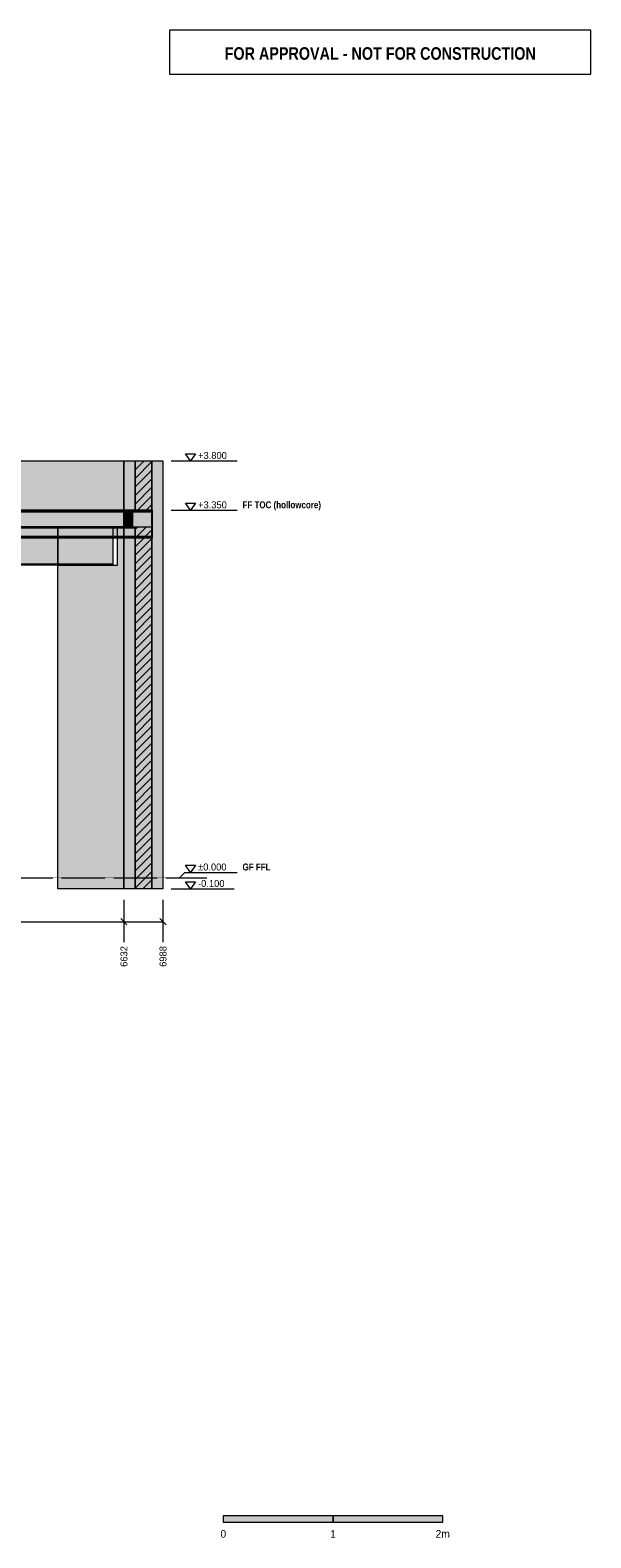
# Model space of a CAD drawing. Header units: millimetres. Extents: x 22428 to 36278, y -6015 to 7726.
# Tile 2 of 2: x 31167 to 36278, y -6015 to 7726. Entities that reach past the tile are written whole.
import ezdxf
from ezdxf.enums import TextEntityAlignment as Align

# ---------------------------------------------------------------- set-up
doc = ezdxf.new("R2010")
doc.units = ezdxf.units.MM
doc.linetypes.add('DASHED', pattern=[1.524, 1.27, -0.254])
for name, color, linetype in [('FILL-C_BDBDBF', 7, 'Continuous'), ('FILL-EPS', 7, 'Continuous'), ('FILL-INK', 7, 'Continuous'), ('FILL-STEEL', 7, 'Continuous'), ('FILL-WHITE', 7, 'Continuous'), ('LINE-CORE', 7, 'Continuous'), ('LINE-INK', 7, 'Continuous'), ('LINE-RED', 7, 'Continuous'), ('LINE-STEEL-DASH', 7, 'DASHED'), ('LINE-STEEL_GREY', 7, 'Continuous'), ('TEXT-INK', 7, 'Continuous'), ('TEXT-RED', 7, 'Continuous'), ('TEXT-STEEL', 7, 'Continuous')]:
    doc.layers.add(name, color=color, linetype=linetype)
doc.styles.add('OpenSansCondensed-Bold', font='OpenSansCondensed-Bold.ttf')

msp = doc.modelspace()

# ---------------------------------------------------------------- hatches: boundary and pattern name
at = {"layer": 'FILL-C_BDBDBF', "true_color": 0xbdbdbf}
h = msp.add_hatch(color=9, dxfattribs=at)
h.dxf.hatch_style = 1
h.paths.add_polyline_path([(32276, 3325), (32276, 3351), (32232, 3351), (32124, 3351), (32124, 3800), (32276, 3800), (32276, -100), (32124, -100), (32124, 3199), (32276, 3199)])
at = {"layer": 'FILL-EPS', "true_color": 0xccffff}
h = msp.add_hatch(color=7, dxfattribs=at)
h.dxf.hatch_style = 1
h.paths.add_polyline_path([(32022, 3722), (32022, 3800), (32083, 3800), (32124, 3800), (32124, 3351), (32022, 3351)])
h = msp.add_hatch(color=7, dxfattribs=at)
h.dxf.hatch_style = 1
h.paths.add_polyline_path([(32378, 569), (32378, -100), (32317, -100), (32276, -100), (32276, 3800), (32378, 3800)])
h = msp.add_hatch(color=7, dxfattribs=at)
h.dxf.hatch_style = 1
h.paths.add_polyline_path([(32124, -100), (32022, -100), (32022, 471), (32022, 3199), (32066, 3199), (32124, 3199)])
at = {"layer": 'FILL-INK', "true_color": 0x14141a}
h = msp.add_hatch(color=250, dxfattribs=at)
h.dxf.hatch_style = 1
h.paths.add_polyline_path([(32928, -5874), (33928, -5874), (33928, -5814), (32928, -5814)])
at = {"layer": 'FILL-STEEL', "true_color": 0x0d2973}
h = msp.add_hatch(color=166, dxfattribs=at)
h.dxf.hatch_style = 1
h.paths.add_polyline_path([(28544, 3350), (32278, 3350), (32278, 3342), (32278, 3336), (26369, 3336), (25689, 3336), (25689, 3337), (25689, 3350)])
h = msp.add_hatch(color=166, dxfattribs=at)
h.dxf.hatch_style = 1
h.paths.add_polyline_path([(25583, 3110), (25678, 3110), (25689, 3110), (31598, 3110), (32278, 3110), (32278, 3109), (32278, 3096), (29423, 3096), (25689, 3096), (25643, 3096), (25583, 3096), (25583, 3104)])
at = {"layer": 'FILL-WHITE', "true_color": 0xffffff}
h = msp.add_hatch(color=7, dxfattribs=at)
h.dxf.hatch_style = 1
h.paths.add_polyline_path([(32022, 3800), (32022, -100), (31421, -100), (31421, 2849), (31962, 2849), (31962, 3200), (25753, 3200), (25753, -100), (25753, -100), (25753, -100), (25746, -100), (25746, 2849), (25748, 2849), (25748, 3200), (25746, 3200), (25746, 3800)])
h = msp.add_hatch(color=7, dxfattribs=at)
h.dxf.hatch_style = 1
h.paths.add_polyline_path([(25746, 3800), (32022, 3800), (32022, 3351), (25746, 3351)])
h = msp.add_hatch(color=7, dxfattribs=at)
h.dxf.hatch_style = 1
h.paths.add_polyline_path([(32378, 3800), (32378, -100), (32022, -100), (32022, 3800)])
h = msp.add_hatch(color=7, dxfattribs=at)
h.dxf.hatch_style = 1
h.paths.add_polyline_path([(32022, 3351), (32022, 3351), (32022, 3800), (32022, 3800), (32022, 3800), (32022, 3800), (32378, 3800), (32378, -100), (32022, -100), (32022, -102), (32022, -102), (32022, -102), (32022, -102), (32022, 3199), (32022, 3199), (32100, 3199), (32100, 3351), (32022, 3351), (32022, 3351)])
h = msp.add_hatch(color=7, dxfattribs=at)
h.dxf.hatch_style = 1
h.paths.add_polyline_path([(32378, 3800), (32378, -100), (32022, -100), (32022, 3199), (32276, 3199), (32276, 3351), (32022, 3351), (32022, 3800)])
h = msp.add_hatch(color=7, dxfattribs=at)
h.dxf.hatch_style = 1
h.paths.add_polyline_path([(25583, 3322), (25689, 3322), (25689, 3336), (32278, 3336), (32278, 3110), (25689, 3110), (25583, 3110)])
h = msp.add_hatch(color=7, dxfattribs=at)
h.dxf.hatch_style = 1
h.paths.add_polyline_path([(25689, 3322), (25689, 3336), (32278, 3336), (32278, 3110), (25689, 3110), (25583, 3110), (25583, 3322)])
h = msp.add_hatch(color=7, dxfattribs=at)
h.dxf.hatch_style = 1
h.paths.add_polyline_path([(25689, 3336), (25689, 3350), (32278, 3350), (32278, 3350), (32278, 3350), (32278, 3336), (25689, 3336), (25689, 3336)])
h = msp.add_hatch(color=7, dxfattribs=at)
h.dxf.hatch_style = 1
h.paths.add_polyline_path([(25748, 3200), (25746, 3200), (25746, 3351), (32022, 3351), (32022, 3351), (32023, 3351), (32024, 3352), (32024, 3352), (32024, 3351), (32024, 3351), (32022, 3351), (32022, 3199), (31962, 3199), (31962, 3200), (25753, 3200), (25753, 3199), (25748, 3199)])
h = msp.add_hatch(color=7, dxfattribs=at)
h.dxf.hatch_style = 1
h.paths.add_polyline_path([(32022, 3351), (32100, 3351), (32100, 3199), (32022, 3199)])
h = msp.add_hatch(color=7, dxfattribs=at)
h.dxf.hatch_style = 1
h.paths.add_polyline_path([(25583, 2858), (25583, 3172), (25689, 3172), (25689, 3190), (31922, 3190), (31922, 2858), (25689, 2858)])
h = msp.add_hatch(color=7, dxfattribs=at)
h.dxf.hatch_style = 1
h.paths.add_polyline_path([(25689, 3172), (25689, 3190), (31922, 3190), (31922, 2858), (25689, 2858), (25583, 2858), (25583, 3172)])
h = msp.add_hatch(color=7, dxfattribs=at)
h.dxf.hatch_style = 1
h.paths.add_polyline_path([(25689, 3190), (25689, 3200), (31922, 3200), (31922, 3200), (31922, 3200), (31922, 3190), (25689, 3190), (25689, 3190)])
h = msp.add_hatch(color=7, dxfattribs=at)
h.dxf.hatch_style = 1
h.paths.add_polyline_path([(31922, 3200), (31922, 3190), (31922, 3190), (25689, 3190), (25689, 3200), (25689, 3200)])
h = msp.add_hatch(color=7, dxfattribs=at)
h.dxf.hatch_style = 1
h.paths.add_polyline_path([(25750, 3200), (32124, 3200), (32124, 3190), (25750, 3190)])
h = msp.add_hatch(color=7, dxfattribs=at)
h.dxf.hatch_style = 1
h.paths.add_polyline_path([(32124, 3200), (32124, 3100), (25750, 3100), (25750, 3200)])
h = msp.add_hatch(color=7, dxfattribs=at)
h.dxf.hatch_style = 1
h.paths.add_polyline_path([(25750, 3190), (32124, 3190), (32124, 3100), (25750, 3100)])
h = msp.add_hatch(color=7, dxfattribs=at)
h.dxf.hatch_style = 1
h.paths.add_polyline_path([(31421, 3199), (31421, 3199), (31421, 3199), (31421, 3199), (31421, 3199), (31421, 2849), (31962, 2849), (31962, 3199), (32022, 3199), (32022, -100), (31421, -100)])
h = msp.add_hatch(color=7, dxfattribs=at)
h.dxf.hatch_style = 1
h.paths.add_polyline_path([(25583, 3110), (25689, 3110), (32278, 3110), (32278, 3110), (32278, 3110), (32278, 3096), (25689, 3096), (25583, 3096)])
h = msp.add_hatch(color=7, dxfattribs=at)
h.dxf.hatch_style = 1
h.paths.add_polyline_path([(25583, 2858), (25689, 2858), (31922, 2858), (31922, 2858), (31922, 2858), (31922, 2849), (25689, 2849), (25583, 2849)])
h = msp.add_hatch(color=7, dxfattribs=at)
h.dxf.hatch_style = 1
h.paths.add_polyline_path([(25583, 2858), (31922, 2858), (31922, 2849), (31922, 2849), (25689, 2849), (25583, 2849)])
h = msp.add_hatch(color=7, dxfattribs=at)
h.dxf.hatch_style = 1
h.paths.add_polyline_path([(31421, -100), (31421, -100), (31421, -100)])
h = msp.add_hatch(color=7, dxfattribs=at)
h.dxf.hatch_style = 1
h.paths.add_polyline_path([(33928, -5874), (34928, -5874), (34928, -5814), (33928, -5814)])

# ---------------------------------------------------------------- linework, layer by layer
at = {"layer": 'LINE-CORE', "lineweight": 5}
for points in [[(32022, 3800), (32022, -100), (31421, -100), (31421, 2849), (31962, 2849), (31962, 3200), (25753, 3200), (25753, -100), (25753, -100), (25753, -100), (25746, -100), (25746, 2849), (25748, 2849), (25748, 3200), (25746, 3200), (25746, 3800)], [(25746, 3800), (32022, 3800), (32022, 3351), (25746, 3351)], [(32378, 3800), (32378, -100), (32022, -100), (32022, 3800)], [(32022, 3351), (32022, 3351), (32022, 3800), (32022, 3800), (32022, 3800), (32022, 3800), (32378, 3800), (32378, -100), (32022, -100), (32022, -102), (32022, -102), (32022, -102), (32022, -102), (32022, 3199), (32022, 3199), (32100, 3199), (32100, 3351), (32022, 3351), (32022, 3351)], [(32378, 3800), (32378, -100), (32022, -100), (32022, 3199), (32276, 3199), (32276, 3351), (32022, 3351), (32022, 3800)], [(25583, 3322), (25689, 3322), (25689, 3336), (32278, 3336), (32278, 3110), (25689, 3110), (25689, 3110), (25583, 3110)], [(25689, 3322), (25689, 3336), (32278, 3336), (32278, 3110), (25689, 3110), (25583, 3110), (25583, 3322)], [(25689, 3336), (25689, 3350), (32278, 3350), (32278, 3350), (32278, 3350), (32278, 3350), (32278, 3336), (25689, 3336), (25689, 3336), (25689, 3336)], [(25748, 3200), (25746, 3200), (25746, 3351), (25746, 3351), (32022, 3351), (32022, 3351), (32023, 3351), (32024, 3352), (32024, 3352), (32024, 3351), (32024, 3351), (32022, 3351), (32022, 3199), (31962, 3199), (31962, 3200), (25753, 3200), (25753, 3199), (25748, 3199)], [(32022, 3351), (32100, 3351), (32100, 3199), (32022, 3199)], [(25583, 2858), (25583, 3172), (25689, 3172), (25689, 3190), (31922, 3190), (31922, 2858), (25689, 2858), (25583, 2858)], [(25689, 3172), (25689, 3190), (31922, 3190), (31922, 2858), (25689, 2858), (25583, 2858), (25583, 3172), (25583, 3172)], [(25689, 3190), (25689, 3200), (31922, 3200), (31922, 3200), (31922, 3200), (31922, 3200), (31922, 3190), (25689, 3190), (25689, 3190), (25689, 3190)], [(31922, 3200), (31922, 3190), (31922, 3190), (25689, 3190), (25689, 3200), (25689, 3200)], [(25750, 3200), (32124, 3200), (32124, 3200), (32124, 3190), (25750, 3190), (25750, 3190)], [(32124, 3200), (32124, 3100), (25750, 3100), (25750, 3200)], [(25750, 3190), (32124, 3190), (32124, 3100), (25750, 3100)], [(31421, 3199), (31421, 3199), (31421, 3199), (31421, 3199), (31421, 3199), (31421, 2849), (31962, 2849), (31962, 3199), (32022, 3199), (32022, -100), (32022, -100), (31421, -100)], [(25583, 3110), (25689, 3110), (32278, 3110), (32278, 3110), (32278, 3110), (32278, 3110), (32278, 3096), (25689, 3096), (25689, 3096), (25583, 3096)], [(25583, 2858), (25689, 2858), (31922, 2858), (31922, 2858), (31922, 2858), (31922, 2858), (31922, 2849), (25689, 2849), (25689, 2849), (25583, 2849)], [(25583, 2858), (31922, 2858), (31922, 2849), (31922, 2849), (25689, 2849), (25583, 2849)], [(31421, -100), (31421, -100), (31421, -100)]]:
    msp.add_lwpolyline(points, close=True, dxfattribs=at)
at = {"layer": 'LINE-INK', "lineweight": 5}
for p, q in [((32453, 3800), (32528, 3800)), ((32528, 3800), (32578, 3800)), ((32578, 3800), (33053, 3800)), ((32453, 3350), (32528, 3350)), ((32528, 3350), (32578, 3350)), ((32578, 3350), (33053, 3350)), ((32453, 0), (32528, 0)), ((32528, 0), (32578, 50)), ((32578, 50), (33053, 50)), ((32453, -100), (32528, -100)), ((32528, -100), (32578, -100)), ((32578, -100), (33028, -100)), ((32022, -200), (32022, -475)), ((32378, -200), (32378, -475)), ((25390, -400), (32378, -400)), ((31994, -372), (32050, -428)), ((32350, -372), (32406, -428)), ((32022, -475), (32022, -541)), ((32022, -541), (32022, -585)), ((32378, -475), (32378, -541)), ((32378, -541), (32378, -585))]:
    msp.add_line(p, q, dxfattribs=at)
for points in [[(32628, 3800), (32583, 3865), (32673, 3865)], [(32022, 3722), (32022, 3800), (32083, 3800), (32124, 3800), (32124, 3351), (32022, 3351)], [(32022, 3199), (32066, 3199), (32124, 3199), (32276, 3199), (32276, 3325), (32276, 3351), (32232, 3351), (32124, 3351), (32022, 3351), (32022, 3722), (32022, 3800), (32083, 3800), (32124, 3800), (32276, 3800), (32378, 3800), (32378, 569), (32378, -100), (32317, -100), (32276, -100), (32124, -100), (32022, -100), (32022, 471)], [(32276, 3325), (32276, 3351), (32232, 3351), (32124, 3351), (32124, 3800), (32276, 3800), (32276, -100), (32124, -100), (32124, 3199), (32276, 3199)], [(32378, 569), (32378, -100), (32317, -100), (32276, -100), (32276, 3800), (32378, 3800)], [(28544, 3350), (32278, 3350), (32278, 3342), (32278, 3336), (26369, 3336), (25689, 3336), (25689, 3337), (25689, 3350)], [(32628, 3350), (32583, 3415), (32673, 3415)], [(32124, -100), (32022, -100), (32022, 471), (32022, 3199), (32066, 3199), (32124, 3199)], [(25583, 3110), (25678, 3110), (25689, 3110), (31598, 3110), (32278, 3110), (32278, 3109), (32278, 3096), (29423, 3096), (25689, 3096), (25643, 3096), (25583, 3096), (25583, 3104)], [(32628, 50), (32583, 115), (32673, 115)], [(32628, -100), (32583, -35), (32673, -35)], [(32928, -5874), (33928, -5874), (33928, -5814), (32928, -5814)], [(33928, -5874), (34928, -5874), (34928, -5814), (33928, -5814)]]:
    msp.add_lwpolyline(points, close=True, dxfattribs=at)
at = {"layer": 'LINE-RED', "lineweight": 5}
msp.add_lwpolyline([(32438, 7326), (36278, 7326), (36278, 7726), (32438, 7726)], close=True, dxfattribs=at)
at = {"layer": 'LINE-STEEL-DASH', "lineweight": 5}
msp.add_line((24990, 0), (32778, 0), dxfattribs=at)
at = {"layer": 'LINE-STEEL_GREY', "lineweight": 5}
for p, q in [((32124, 3718), (32206, 3800)), ((32124, 3796), (32128, 3800)), ((32124, 3641), (32276, 3793)), ((32124, 3563), (32276, 3715)), ((32124, 3485), (32276, 3637)), ((32124, 3407), (32276, 3560)), ((32146, 3351), (32276, 3482)), ((32224, 3351), (32276, 3404)), ((32276, 3326), (32276, 3326)), ((32124, 3096), (32227, 3199)), ((32124, 3174), (32149, 3199)), ((32124, 3018), (32276, 3171)), ((32276, 3248), (32276, 3248)), ((32124, 2941), (32276, 3093)), ((32124, 2863), (32276, 3015)), ((32124, 2785), (32276, 2937)), ((32124, 2707), (32276, 2860)), ((32124, 2629), (32276, 2782)), ((32124, 2552), (32276, 2704)), ((32124, 2474), (32276, 2626)), ((32124, 2396), (32276, 2548)), ((32124, 2318), (32276, 2471)), ((32124, 2240), (32276, 2393)), ((32124, 2163), (32276, 2315)), ((32124, 2085), (32276, 2237)), ((32124, 2007), (32276, 2160)), ((32124, 1929), (32276, 2082)), ((32124, 1852), (32276, 2004)), ((32124, 1774), (32276, 1926)), ((32124, 1696), (32276, 1848)), ((32124, 1618), (32276, 1771)), ((32124, 1540), (32276, 1693)), ((32124, 1463), (32276, 1615)), ((32124, 1385), (32276, 1537)), ((32124, 1307), (32276, 1460)), ((32124, 1229), (32276, 1382)), ((32124, 1152), (32276, 1304)), ((32124, 1074), (32276, 1226)), ((32124, 996), (32276, 1148)), ((32124, 918), (32276, 1071)), ((32124, 840), (32276, 993)), ((32124, 763), (32276, 915)), ((32124, 685), (32276, 837)), ((32124, 607), (32276, 759)), ((32124, 529), (32276, 682)), ((32124, 452), (32276, 604)), ((32124, 374), (32276, 526)), ((32124, 296), (32276, 448)), ((32124, 218), (32276, 371)), ((32124, 140), (32276, 293)), ((32124, 63), (32276, 215)), ((32124, -15), (32276, 137)), ((32124, -93), (32276, 59)), ((32195, -100), (32276, -18)), ((32273, -100), (32276, -96))]:
    msp.add_line(p, q, dxfattribs=at)

# ---------------------------------------------------------------- texts
at = {"layer": 'TEXT-INK'}
for s, p in [('+3.800', (32698, 3818)), ('+3.350', (32698, 3368)), ('±0.000', (32698, 67)), ('-0.100', (32698, -83))]:
    msp.add_text(s, height=63.5, dxfattribs=at).set_placement(p)
for s, p in [('6632', (32054, -811)), ('6988', (32410, -811))]:
    msp.add_text(s, height=63.5, rotation=90, dxfattribs=at).set_placement(p)
for s, p in [('0', (32928, -6014)), ('1', (33928, -6014)), ('2m', (34928, -6014))]:
    msp.add_text(s, height=69.8, dxfattribs=at).set_placement(p, align=Align.CENTER)
at = {"layer": 'TEXT-RED', "style": 'OpenSansCondensed-Bold'}
msp.add_text('FOR APPROVAL - NOT FOR CONSTRUCTION', height=114.3, dxfattribs=at).set_placement((34358, 7456), align=Align.CENTER)
at = {"layer": 'TEXT-STEEL', "style": 'OpenSansCondensed-Bold'}
for s, p in [('FF TOC (hollowcore)', (33103, 3368)), ('GF FFL', (33103, 67))]:
    msp.add_text(s, height=63.5, dxfattribs=at).set_placement(p)

doc.saveas('drawing.dxf')
